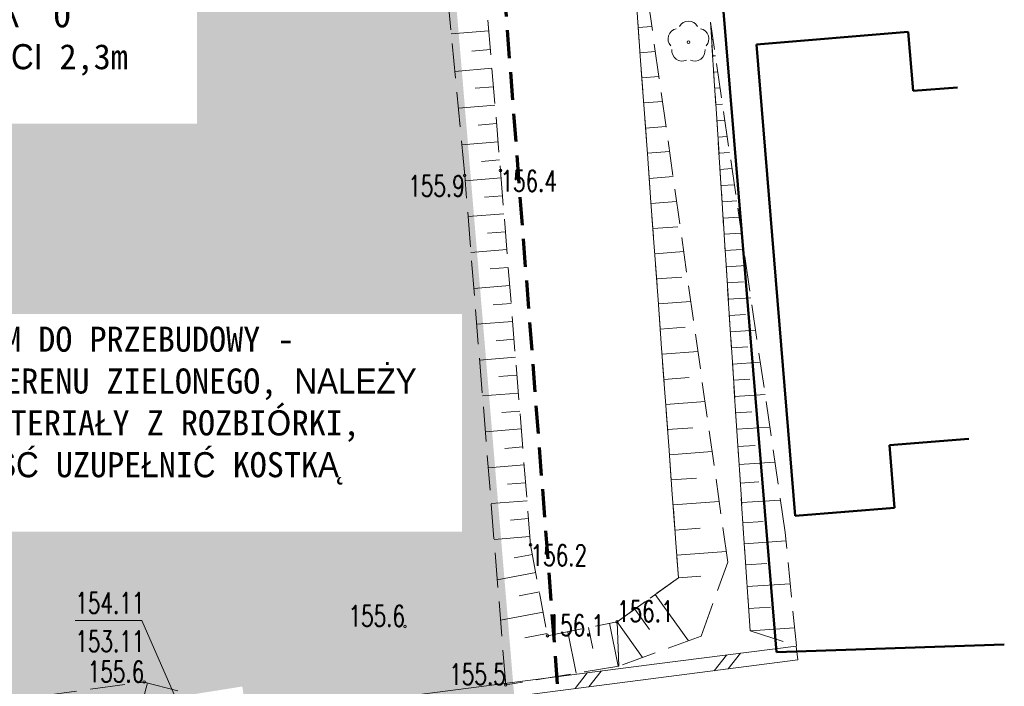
# Model space of a CAD drawing. Header units: feet. Extents: x 7493042 to 7493387, y 5986509 to 5986725.
# Tile 12 of 73: x 7493217 to 7493252, y 5986608 to 5986632. Entities that reach past the tile are written whole.
import ezdxf
from ezdxf import colors
from ezdxf.entities.mleader import LeaderData, LeaderLine
from ezdxf.enums import TextEntityAlignment as Align
from ezdxf.math import Vec2, Vec3

# ---------------------------------------------------------------- set-up
doc = ezdxf.new("R2010")
doc.units = ezdxf.units.FT
doc.header["$MEASUREMENT"] = 0
for name, pattern in [('1', [0]), ('1_1', [0]), ('1_14', [1, -1]), ('1_OTRK', [1.75, 1.25, -0.5]), ('1_OTRKG', [1.75, 1.25, -0.5]), ('2', [1.5, 1, -0.5]), ('2_EGBU_A', [0]), ('GDE', [0]), ('HIDDEN2', [4.7625, 3.175, -1.5875])]:
    doc.linetypes.add(name, pattern=pattern)
doc.layers.get('0').update_dxf_attribs({"color": 250, "linetype": 'CONTINUOUS', "lineweight": 100})
for name, color, linetype, lineweight in [('_k_widok', 7, 'CONTINUOUS', 18), ('_k_zarys', 7, 'HIDDEN2', 20), ('_k_ściany', 7, 'CONTINUOUS', 35), ('DZIALKI_L_1', 2, '1', 50), ('EDZPD_L_0', 7, '1', 18), ('EGBB_L_0', 250, '2_EGBU_A', 50), ('OTD_L_12', 7, 'CONTINUOUS', 18), ('OTR_L_1', 7, '1_OTRK', 18), ('OTR_T_1', 7, 'CONTINUOUS', 18), ('OTZ_T_0', 250, 'CONTINUOUS', 18)]:
    doc.layers.add(name, color=color, linetype=linetype, lineweight=lineweight)
doc.layers.add('SUKR_T_0', color=7, linetype='CONTINUOUS', lineweight=18, true_color=0x803300)
doc.layers.add('ZASIEG_L_0', color=7, linetype='2', lineweight=70, true_color=0x2cd341)
doc.styles.add('GENERATED_STYLE_1', font='MS Gothic.ttf')
doc.styles.get("Standard").update_dxf_attribs({"font": 'Simplex.SHX', "width": 0.75})

# ---------------------------------------------------------------- blocks, each defined once
blk = doc.blocks.new('2_OTRN')
at = {"linetype": 'Continuous'}
blk.add_circle((0, 0), 0.045, dxfattribs=at)
blk = doc.blocks.new('2_OTZL')
at = {"linetype": 'Continuous'}
blk.add_circle((0, 0), 0.045, dxfattribs=at)
for centre, start, end in [((0, 0.375), 30.1401, 149.8599), ((-0.357, 0.116), 102.1445, 221.86), ((0.357, 0.116), 318.14, 77.8555), ((-0.22, -0.303), 174.1482, 293.8542), ((0.22, -0.303), 246.1458, 5.8518)]:
    blk.add_arc(centre, 0.375, start, end, dxfattribs=at)
blk = doc.blocks.new('dz_89')
at = {"layer": '_k_widok', "true_color": 0x727430, "transparency": 33554483}
h = blk.add_hatch(color=67, dxfattribs=at)
h.dxf.hatch_style = 1
edge = h.paths.add_edge_path()
edge.add_line((12.709, 26.381), (7.709, 26.381))
edge.add_line((7.709, 26.381), (7.709, 37.781))
edge.add_line((7.709, 37.781), (6.37, 37.781))
edge.add_line((6.37, 37.781), (5.616, 14.495))
edge.add_line((5.616, 14.495), (18.804, 14.912))
edge.add_line((18.804, 14.912), (15.543, 18.687))
edge.add_arc((24.359, 26.303), 11.65, 180.0006, 220.8202, ccw=False)
edge.add_line((12.709, 26.303), (12.709, 26.381))
h.paths.add_polyline_path([(40.369, 42.128), (6.46, 40.548), (6.37, 37.781), (20.179, 37.781), (20.179, 39.051), (40.389, 39.051)])
h.paths.add_polyline_path([(40.389, 27.151), (32.289, 27.151), (32.289, 24.751), (31.129, 24.751), (31.129, 22.415), (31.249, 22.415), (31.249, 18.795), (31.129, 18.795), (31.129, 17.375), (37.401, 17.375)], flags=16)
edge = h.paths.add_edge_path()
edge.add_line((28.969, 24.751), (18.202, 24.751))
edge.add_arc((24.359, 26.303), 6.35, 194.1472, 220.8203)
edge.add_line((19.554, 22.152), (19.677, 22.009))
edge.add_line((19.677, 22.009), (22.761, 18.727))
edge.add_arc((26.929, 24.475), 7.1, 234.0549, 270)
edge.add_line((26.929, 17.375), (28.969, 17.375))
edge.add_line((28.969, 17.375), (28.969, 18.795))
edge.add_line((28.969, 18.795), (28.849, 18.795))
edge.add_line((28.849, 18.795), (28.849, 22.415))
edge.add_line((28.849, 22.415), (28.969, 22.415))
edge.add_line((28.969, 22.415), (28.969, 24.751))
edge = h.paths.add_edge_path()
edge.add_arc((13.998, 10.761), 6.35, 359.926, 400.8197)
edge.add_line((18.804, 14.912), (5.61, 14.495))
edge.add_line((5.61, 14.495), (5.006, -5.566))
edge.add_line((5.006, -5.566), (4.942, -30.191))
edge.add_line((4.942, -30.191), (-10.953, -30.011))
edge.add_line((-10.953, -30.011), (-7.98, -62.864))
edge.add_line((-7.98, -62.864), (26.627, -58.205))
edge.add_line((26.627, -58.205), (32.591, -54.964))
edge.add_line((32.591, -54.964), (40.396, -43.595))
edge.add_line((40.396, -43.595), (36.092, -43.967))
edge.add_line((36.092, -43.967), (27.134, -44.825))
edge.add_line((27.134, -44.825), (21.407, -45.456))
edge.add_line((21.407, -45.456), (21.762, -48.257))
edge.add_line((21.762, -48.257), (13.384, -49.23))
edge.add_line((13.384, -49.23), (13.211, -47.695))
edge.add_line((13.211, -47.695), (7.145, -48.465))
edge.add_line((7.145, -48.465), (4.159, -45.613))
edge.add_line((4.159, -45.613), (3.796, -42.437))
edge.add_line((3.796, -42.437), (5.607, -40.023))
edge.add_line((5.607, -40.023), (4.509, -31.21))
edge.add_line((4.509, -31.21), (7.406, -30.84))
edge.add_line((7.406, -30.84), (7.354, -25.591))
edge.add_line((7.354, -25.591), (13.524, -24.896))
edge.add_line((13.524, -24.896), (20.147, -24.109))
edge.add_line((20.147, -24.109), (20.309, -19.732))
edge.add_line((20.309, -19.732), (20.348, 10.753))
edge = h.paths.add_edge_path(flags=16)
edge.add_line((13.019, -13.439), (8.44, -13.339))
edge.add_line((8.44, -13.339), (8.266, -8.384))
edge.add_line((8.266, -8.384), (6.892, -8.398))
edge.add_line((6.892, -8.398), (6.955, 13.775))
edge.add_line((6.955, 13.775), (18.002, 13.775))
edge.add_line((18.002, 13.775), (17.98, -3.657))
edge.add_line((17.98, -3.657), (18.836, -3.658))
edge.add_line((18.836, -3.658), (18.835, -5.039))
edge.add_line((18.835, -5.039), (17.978, -5.038))
edge.add_line((17.978, -5.038), (17.974, -8.28))
edge.add_line((17.974, -8.28), (19.777, -8.507))
edge.add_line((19.777, -8.507), (19.728, -11.447))
edge.add_line((19.728, -11.447), (18.066, -11.465))
edge.add_line((18.066, -11.465), (18.025, -13.375))
edge.add_line((18.025, -13.375), (18.318, -13.481))
edge.add_line((18.318, -13.481), (18.314, -14.581))
edge.add_line((18.314, -14.581), (20.316, -14.583))
edge.add_line((20.316, -14.583), (20.313, -16.583))
edge.add_line((20.313, -16.583), (18.311, -16.581))
edge.add_line((18.311, -16.581), (18.302, -17.48))
edge.add_line((18.302, -17.48), (14.302, -17.464))
edge.add_line((14.302, -17.464), (14.318, -13.464))
edge.add_line((14.318, -13.464), (13.019, -13.439))
edge = h.paths.add_edge_path()
edge.add_line((70.705, -22.957), (71.447, -22.857))
edge.add_line((71.447, -22.857), (69.849, 11.458))
edge.add_line((69.849, 11.458), (26.862, 9.456))
edge.add_arc((32.742, 5.475), 7.1, 145.8996, 179.926)
edge.add_line((25.642, 5.484), (25.628, -5.239))
edge.add_line((25.628, -5.239), (25.607, -21.17))
edge.add_line((25.607, -21.17), (27.3, -23.259))
edge.add_line((27.3, -23.259), (27.123, -23.279))
edge.add_line((27.123, -23.279), (27.717, -26.056))
edge.add_line((27.717, -26.056), (29.537, -27.826))
edge.add_line((29.537, -27.826), (29.603, -27.828))
edge.add_line((29.603, -27.828), (36.526, -27.133))
edge.add_line((36.526, -27.133), (36.263, -25.09))
edge.add_line((36.263, -25.09), (36.078, -24.663))
edge.add_line((36.078, -24.663), (35.156, -23.368))
edge.add_line((35.156, -23.368), (35.004, -22.591))
edge.add_line((35.004, -22.591), (39.106, -22.112))
edge.add_line((39.106, -22.112), (39.204, -22.948))
edge.add_line((39.204, -22.948), (38.265, -25.074))
edge.add_line((38.265, -25.074), (38.502, -26.896))
edge.add_line((38.502, -26.896), (39.514, -26.795))
edge.add_line((39.514, -26.795), (41.058, -26.64))
edge.add_line((41.058, -26.64), (43.632, -26.383))
edge.add_line((43.632, -26.383), (44.919, -26.255))
edge.add_line((44.919, -26.255), (47.492, -25.997))
edge.add_line((47.492, -25.997), (49.958, -25.731))
edge.add_line((49.958, -25.731), (52.312, -25.456))
edge.add_line((52.312, -25.456), (58.197, -24.769))
edge.add_line((58.197, -24.769), (59.374, -24.632))
edge.add_line((59.374, -24.632), (60.551, -24.494))
edge.add_line((60.551, -24.494), (60.21, -21.286))
edge.add_line((60.21, -21.286), (62.11, -21.056))
edge.add_line((62.11, -21.056), (62.426, -24.13))
edge.add_line((62.426, -24.13), (64.212, -25.367))
edge.add_line((64.212, -25.367), (70.909, -24.475))
edge.add_line((70.909, -24.475), (70.705, -22.957))
h.paths.add_polyline_path([(43.909, 33.171), (43.409, 33.171)], flags=17)
h.paths.add_polyline_path([(51.809, 33.171), (52.309, 33.171), (52.258, 33.171)], flags=17)
h.paths.add_polyline_path([(51.609, 31.971), (51.109, 31.971)], flags=17)
h.paths.add_polyline_path([(50.409, 31.971), (50.909, 31.971)], flags=17)
h.paths.add_polyline_path([(49.709, 31.971), (50.209, 31.971)], flags=17)
h.paths.add_polyline_path([(49.509, 33.171), (49.009, 34.888)], flags=17)
h.paths.add_polyline_path([(48.309, 31.971), (48.809, 31.971)], flags=17)
h.paths.add_polyline_path([(48.109, 31.971), (47.609, 31.971)], flags=17)
h.paths.add_polyline_path([(47.409, 31.971), (46.909, 31.971)], flags=17)
h.paths.add_polyline_path([(46.209, 33.171), (46.709, 33.171)], flags=17)
h.paths.add_polyline_path([(46.009, 31.971), (45.509, 31.971)], flags=17)
h.paths.add_polyline_path([(45.309, 31.971), (44.809, 31.971)], flags=17)
h.paths.add_polyline_path([(44.609, 31.971), (44.109, 31.971)], flags=17)
h.paths.add_polyline_path([(53.102, 26.899), (52.684, 34.888), (62.67, 35.411), (63.088, 27.421)], flags=16)
edge = h.paths.add_edge_path()
edge.add_line((42.969, 26.899), (42.969, 27.831))
edge.add_line((42.969, 27.831), (40.389, 27.831))
edge.add_line((40.389, 27.831), (40.389, 27.171))
edge.add_line((40.389, 27.171), (37.401, 17.375))
edge.add_line((37.401, 17.375), (37.401, 12.575))
edge.add_line((37.401, 12.575), (32.742, 12.575))
edge.add_arc((32.742, 5.475), 7.1, 90, 145.8996)
edge.add_line((26.862, 9.456), (69.849, 11.458))
edge.add_line((69.849, 11.458), (68.36, 43.432))
edge.add_line((68.36, 43.432), (40.369, 42.128))
edge.add_line((40.369, 42.128), (40.389, 39.051))
edge.add_line((40.389, 39.051), (40.389, 36.791))
edge.add_line((40.389, 36.791), (42.989, 36.791))
edge.add_line((42.989, 36.791), (42.989, 34.888))
edge.add_line((42.989, 34.888), (52.684, 34.888))
edge.add_line((52.684, 34.888), (53.102, 26.899))
edge.add_line((53.102, 26.899), (42.969, 26.899))
at = {"layer": '_k_zarys', "color": 1, "ltscale": 0.7, "const_width": 0.6}
blk.add_lwpolyline([(6.603, 40.543), (6.603, 40.543), (68.502, 43.426), (72.464, -41.627), (50.081, -44.586), (41.261, -42.547), (32.734, -54.97), (26.769, -58.21), (-7.837, -62.869), (-10.81, -30.016), (5.084, -30.196), (5.148, -5.572), (5.752, 14.49), (6.603, 40.543), (6.603, 40.543)], dxfattribs=at)
at = {"layer": '_k_widok'}
ml = blk.add_multileader_mtext('Standard', dxfattribs=at)
ml.set_content('{\\fMS Gothic|b0|i0|c128|p49;BUDYNEK }GOSPODARCZY {\\fMS Gothic|b0|i0|c128|p49;"BLASZAK"} O WYMIARZE  3mx6m I WYSOKOŚCI 2,3m  {\\fMS Gothic|b0|i0|c128|p49;PRZEZNACZONY DO ROZBIÓRKI }', color=256, style='GENERATED_STYLE_1')
ml.set_leader_properties()
ml.build(insert=Vec2(0, 0))
ml.multileader.update_dxf_attribs({"text_right_attachment_type": 6, "dogleg_length": 0.36, "arrow_head_size": 1})
ctx = ml.context
ctx.base_point, ctx.char_height, ctx.arrow_head_size, ctx.landing_gap_size, ctx.plane_origin, ctx.plane_x_axis, ctx.plane_y_axis = Vec3(37.798, 3.94), 0.9, 1, 0.09, Vec3(24.141, -5.754), Vec3(0.999311, -0.037112), Vec3(0.037112, 0.999311)
ctx.right_attachment = 6
notes = []
notes.append((ctx, [(1, (1, 1, 0), (37.438, 3.954), (0.999311, -0.037112), 0.36, [(0, [(25.879, 10.999)], 0, [])])]))
ctx.mtext.insert, ctx.mtext.text_direction, ctx.mtext.rotation, ctx.mtext.width, ctx.mtext.flow_direction = Vec3(37.905, 4.389), Vec3(0.999311, -0.037112), 6.246065, 23.05638, 5
ctx.mtext.has_bg_fill, ctx.mtext.bg_color, ctx.mtext.bg_scale_factor, ctx.mtext.bg_transparency, ctx.mtext.use_window_bg_color = 1, -1073741824, 1.5, 0, 1
ml = blk.add_multileader_mtext('Standard', dxfattribs=at)
ml.set_content('{\\fMS Gothic|b0|i0|c128|p49;SKWER Z MASZTEM DO PRZEBUDOWY - ZMNIEJSZENIE TERENU ZIELONEGO, }NALEŻY {\\fMS Gothic|b0|i0|c128|p49;WYKORZYSTA}Ć {\\fMS Gothic|b0|i0|c128|p49;MATERIA}Ł{\\fMS Gothic|b0|i0|c128|p49;Y Z ROZBIÓRKI, POZOSTA}ŁĄ {\\fMS Gothic|b0|i0|c128|p49;CZ}ĘŚĆ{\\fMS Gothic|b0|i0|c128|p49; UZUPE}Ł{\\fMS Gothic|b0|i0|c128|p49;NI}Ć {\\fMS Gothic|b0|i0|c128|p49;KOSTK}Ą {\\fMS Gothic|b0|i0|c128|p49;BETONOW}Ą', color=256, style='GENERATED_STYLE_1')
ml.set_leader_properties()
ml.build(insert=Vec2(0, 0))
ml.multileader.update_dxf_attribs({"text_right_attachment_type": 6, "dogleg_length": 0.36, "arrow_head_size": 1})
ctx = ml.context
ctx.base_point, ctx.char_height, ctx.arrow_head_size, ctx.landing_gap_size, ctx.plane_origin, ctx.plane_x_axis, ctx.plane_y_axis = Vec3(45.379, -8.045), 0.9, 1, 0.09, Vec3(28.363, -23.093), Vec3(0.999311, -0.037112), Vec3(0.037112, 0.999311)
ctx.right_attachment = 6
notes.append((ctx, [(1, (1, 1, 0), (45.02, -8.031), (0.999311, -0.037112), 0.36, [(0, [(40.287, -28.225)], 0, [])])]))
ctx.mtext.insert, ctx.mtext.text_direction, ctx.mtext.rotation, ctx.mtext.width, ctx.mtext.defined_height, ctx.mtext.flow_direction = Vec3(45.489, -7.528), Vec3(0.999311, -0.037112), 6.246065, 24.53699, 7.418, 5
ctx.mtext.has_bg_fill, ctx.mtext.bg_color, ctx.mtext.bg_scale_factor, ctx.mtext.bg_transparency, ctx.mtext.use_window_bg_color = 1, -1073741824, 1.5, 0, 1
for ctx, leaders in notes:
    for number, flags, end, landing, length, lines in leaders:
        leader = LeaderData()
        leader.index, (leader.has_last_leader_line, leader.has_dogleg_vector, leader.attachment_direction) = number, flags
        leader.last_leader_point, leader.dogleg_vector, leader.dogleg_length = Vec3(end), Vec3(landing), length
        for number, points, colour, breaks in lines:
            line = LeaderLine()
            line.index, line.vertices, line.color, line.breaks = number, Vec3.list(points), colors.encode_raw_color(colour), breaks
            leader.lines.append(line)
        ctx.leaders.append(leader)

msp = doc.modelspace()

# ---------------------------------------------------------------- linework, layer by layer
at = {"layer": 'DZIALKI_L_1', "linetype": '1'}
for p, q in [((7493243.93, 5986609.62), (7493236.514, 5986698.869)), ((7493252.092, 5986609.901), (7493243.93, 5986609.62))]:
    msp.add_line(p, q, dxfattribs=at)
at = {"layer": 'EDZPD_L_0', "linetype": 'GDE', "lineweight": 18}
for p, q in [((7493243.93, 5986609.62), (7493236.514, 5986698.869)), ((7493252.092, 5986609.901), (7493243.93, 5986609.62))]:
    msp.add_line(p, q, dxfattribs=at)
at = {"layer": 'EGBB_L_0', "linetype": '2_EGBU_A'}
for p, q in [((7493248.64, 5986631.86), (7493243.21, 5986631.41)), ((7493248.83, 5986629.75), (7493248.64, 5986631.86)), ((7493243.21, 5986631.41), (7493244.6, 5986614.51)), ((7493250.42, 5986629.863), (7493248.83, 5986629.75)), ((7493247.98, 5986617.04), (7493250.822, 5986617.274)), ((7493248.16, 5986614.79), (7493247.98, 5986617.04)), ((7493244.6, 5986614.51), (7493248.16, 5986614.79))]:
    msp.add_line(p, q, dxfattribs=at)
at = {"layer": 'OTD_L_12'}
for p, q in [((7493239.636, 5986609.198), (7493244.628, 5986609.838)), ((7493244.628, 5986609.838), (7493244.692, 5986609.342)), ((7493241.696, 5986608.958), (7493242.132, 5986609.518)), ((7493242.196, 5986609.022), (7493242.631, 5986609.582)), ((7493234.643, 5986608.558), (7493239.636, 5986609.198)), ((7493239.699, 5986608.702), (7493244.692, 5986609.342)), ((7493234.707, 5986608.062), (7493239.699, 5986608.702)), ((7493236.704, 5986608.318), (7493237.139, 5986608.878)), ((7493237.203, 5986608.382), (7493237.639, 5986608.942)), ((7493229.651, 5986607.918), (7493234.643, 5986608.558))]:
    msp.add_line(p, q, dxfattribs=at)
at = {"layer": 'OTR_L_1', "linetype": '1_OTRKG'}
for p, q in [((7493233, 5986639.26), (7493234.03, 5986626.89)), ((7493240.41, 5986612.29), (7493238.44, 5986639.21)), ((7493242.48, 5986617.91), (7493241.56, 5986632.21)), ((7493234.03, 5986626.89), (7493235.11, 5986613.47)), ((7493242.98, 5986610.39), (7493242.48, 5986617.91)), ((7493235.11, 5986613.47), (7493235.72, 5986610.21)), ((7493238.21, 5986610.71), (7493240.41, 5986612.29)), ((7493235.72, 5986610.21), (7493238.21, 5986610.71)), ((7493210.66, 5986607.12), (7493221.26, 5986608.55)), ((7493221.26, 5986608.55), (7493223.03, 5986608.09))]:
    msp.add_line(p, q, dxfattribs=at)
at = {"layer": 'OTR_L_1', "linetype": '1_OTRK'}
for p, q in [((7493242.18, 5986612.85), (7493238.44, 5986639.21)), ((7493238.44, 5986639.21), (7493240.41, 5986612.29)), ((7493232.75, 5986626.71), (7493231.68, 5986638)), ((7493244.24, 5986613.91), (7493241.56, 5986632.21)), ((7493241.56, 5986632.21), (7493242.48, 5986617.91)), ((7493234.22, 5986608.45), (7493232.75, 5986626.71)), ((7493242.48, 5986617.91), (7493242.98, 5986610.39)), ((7493244.64, 5986609.85), (7493244.24, 5986613.91)), ((7493241.22, 5986610.19), (7493242.18, 5986612.85)), ((7493240.41, 5986612.29), (7493238.21, 5986610.71)), ((7493238.21, 5986610.71), (7493238.27, 5986609.12)), ((7493238.21, 5986610.71), (7493238.27, 5986609.12)), ((7493241.22, 5986610.19), (7493238.27, 5986609.12)), ((7493242.98, 5986610.39), (7493244.64, 5986609.85)), ((7493238.27, 5986609.12), (7493234.22, 5986608.45))]:
    msp.add_line(p, q, dxfattribs=at)
at = {"layer": 'OTR_L_1', "linetype": '1_1'}
for p, q in [((7493238.967, 5986632.011), (7493239.456, 5986632.047)), ((7493241.563, 5986632.161), (7493241.567, 5986632.161)), ((7493233.613, 5986631.895), (7493232.269, 5986631.783)), ((7493241.601, 5986631.58), (7493241.652, 5986631.583)), ((7493233.669, 5986631.223), (7493233.001, 5986631.167)), ((7493239.033, 5986631.11), (7493239.583, 5986631.151)), ((7493241.638, 5986630.998), (7493241.737, 5986631.004)), ((7493233.725, 5986630.555), (7493232.396, 5986630.444)), ((7493239.099, 5986630.21), (7493239.711, 5986630.254)), ((7493241.675, 5986630.417), (7493241.821, 5986630.426)), ((7493233.78, 5986629.89), (7493233.12, 5986629.835)), ((7493241.713, 5986629.835), (7493241.906, 5986629.847)), ((7493233.835, 5986629.23), (7493232.522, 5986629.12)), ((7493239.165, 5986629.309), (7493239.838, 5986629.358)), ((7493241.75, 5986629.253), (7493241.991, 5986629.269)), ((7493233.89, 5986628.573), (7493233.237, 5986628.519)), ((7493239.23, 5986628.408), (7493239.965, 5986628.462)), ((7493241.788, 5986628.672), (7493242.075, 5986628.69)), ((7493241.825, 5986628.09), (7493242.16, 5986628.112)), ((7493233.944, 5986627.92), (7493232.646, 5986627.812)), ((7493239.296, 5986627.508), (7493240.092, 5986627.566)), ((7493241.862, 5986627.509), (7493242.245, 5986627.533)), ((7493233.998, 5986627.271), (7493233.353, 5986627.217)), ((7493239.362, 5986626.607), (7493240.219, 5986626.67)), ((7493241.9, 5986626.927), (7493242.33, 5986626.955)), ((7493234.051, 5986626.625), (7493232.765, 5986626.521)), ((7493241.937, 5986626.346), (7493242.414, 5986626.376)), ((7493234.103, 5986625.982), (7493233.46, 5986625.93)), ((7493239.428, 5986625.706), (7493240.346, 5986625.774)), ((7493241.975, 5986625.764), (7493242.499, 5986625.798)), ((7493234.155, 5986625.339), (7493232.869, 5986625.235)), ((7493242.012, 5986625.182), (7493242.584, 5986625.219)), ((7493234.207, 5986624.696), (7493233.564, 5986624.644)), ((7493239.494, 5986624.806), (7493240.395, 5986624.872)), ((7493242.05, 5986624.601), (7493242.669, 5986624.641)), ((7493234.258, 5986624.053), (7493232.972, 5986623.949)), ((7493239.56, 5986623.905), (7493240.601, 5986623.981)), ((7493242.087, 5986624.019), (7493242.669, 5986624.057)), ((7493242.124, 5986623.438), (7493242.838, 5986623.484)), ((7493234.31, 5986623.41), (7493233.667, 5986623.358)), ((7493239.626, 5986623.004), (7493240.527, 5986623.07)), ((7493242.162, 5986622.856), (7493242.743, 5986622.893)), ((7493234.362, 5986622.767), (7493233.076, 5986622.663)), ((7493234.414, 5986622.124), (7493233.771, 5986622.072)), ((7493239.692, 5986622.104), (7493240.855, 5986622.189)), ((7493242.199, 5986622.274), (7493243.007, 5986622.326)), ((7493242.237, 5986621.693), (7493242.818, 5986621.73)), ((7493234.465, 5986621.481), (7493233.179, 5986621.377)), ((7493239.758, 5986621.203), (7493240.658, 5986621.269)), ((7493242.274, 5986621.111), (7493243.177, 5986621.169)), ((7493234.517, 5986620.838), (7493233.874, 5986620.786)), ((7493239.824, 5986620.302), (7493241.109, 5986620.396)), ((7493242.311, 5986620.53), (7493242.893, 5986620.567)), ((7493234.569, 5986620.195), (7493233.283, 5986620.091)), ((7493242.349, 5986619.948), (7493243.346, 5986620.012)), ((7493234.621, 5986619.552), (7493233.978, 5986619.5)), ((7493239.89, 5986619.402), (7493240.79, 5986619.468)), ((7493242.386, 5986619.367), (7493242.968, 5986619.404)), ((7493234.672, 5986618.909), (7493233.386, 5986618.805)), ((7493239.955, 5986618.501), (7493241.364, 5986618.604)), ((7493242.424, 5986618.785), (7493243.516, 5986618.855)), ((7493234.724, 5986618.266), (7493234.081, 5986618.214)), ((7493242.461, 5986618.203), (7493243.043, 5986618.241)), ((7493234.776, 5986617.623), (7493233.49, 5986617.519)), ((7493240.021, 5986617.6), (7493240.922, 5986617.666)), ((7493242.5, 5986617.61), (7493243.687, 5986617.689)), ((7493234.828, 5986616.98), (7493234.185, 5986616.928)), ((7493240.087, 5986616.7), (7493241.618, 5986616.812)), ((7493242.541, 5986616.992), (7493243.159, 5986617.033)), ((7493242.584, 5986616.349), (7493243.87, 5986616.435)), ((7493234.879, 5986616.337), (7493233.593, 5986616.233)), ((7493240.153, 5986615.799), (7493241.054, 5986615.865)), ((7493242.628, 5986615.679), (7493243.298, 5986615.724)), ((7493234.931, 5986615.694), (7493234.288, 5986615.642)), ((7493234.983, 5986615.051), (7493233.697, 5986614.947)), ((7493240.219, 5986614.898), (7493241.872, 5986615.019)), ((7493242.675, 5986614.982), (7493244.069, 5986615.075)), ((7493235.035, 5986614.408), (7493234.392, 5986614.356)), ((7493240.285, 5986613.998), (7493241.186, 5986614.064)), ((7493242.723, 5986614.256), (7493243.449, 5986614.304)), ((7493235.086, 5986613.765), (7493233.8, 5986613.662)), ((7493242.773, 5986613.507), (7493244.27, 5986613.607)), ((7493235.174, 5986613.127), (7493234.519, 5986613.004)), ((7493240.351, 5986613.097), (7493242.127, 5986613.227)), ((7493242.823, 5986612.747), (7493243.584, 5986612.797)), ((7493235.297, 5986612.472), (7493233.917, 5986612.213)), ((7493240.41, 5986612.291), (7493241.215, 5986612.35)), ((7493242.875, 5986611.974), (7493244.421, 5986612.076)), ((7493235.426, 5986611.782), (7493234.7, 5986611.646)), ((7493239.579, 5986611.693), (7493240.774, 5986610.028)), ((7493238.849, 5986611.169), (7493239.373, 5986610.44)), ((7493242.927, 5986611.188), (7493243.712, 5986611.24)), ((7493235.562, 5986611.056), (7493234.033, 5986610.77)), ((7493237.185, 5986610.504), (7493237.337, 5986609.748)), ((7493237.942, 5986610.656), (7493238.251, 5986609.117)), ((7493238.21, 5986610.71), (7493239.128, 5986609.431)), ((7493242.98, 5986610.39), (7493244.576, 5986610.496)), ((7493235.705, 5986610.291), (7493234.9, 5986610.141)), ((7493236.441, 5986610.355), (7493236.74, 5986608.867)), ((7493221.375, 5986608.52), (7493221.223, 5986607.934))]:
    msp.add_line(p, q, dxfattribs=at)
at = {"layer": 'OTR_L_1', "linetype": '1_14'}
msp.add_line((7493238.21, 5986610.71), (7493238.27, 5986609.12), dxfattribs=at)
at = {"layer": 'SUKR_T_0', "linetype": 'Continuous', "lineweight": 0}
for p in [(7493218.791, 5986610.76), (7493224.19, 5986603.87)]:
    msp.add_line(p, (7493221.18, 5986610.76), dxfattribs=at)
at = {"layer": 'ZASIEG_L_0', "linetype": '2'}
msp.add_line((7493238.489, 5986577.075), (7493230.511, 5986681.114), dxfattribs=at)

# ---------------------------------------------------------------- block references
at = {"layer": 'OTR_T_1'}
for p in [(7493232.75, 5986626.71), (7493234.03, 5986626.89), (7493235.11, 5986613.47), (7493230.61, 5986610.54), (7493238.21, 5986610.71), (7493235.72, 5986610.21), (7493221.26, 5986608.55), (7493234.22, 5986608.45)]:
    msp.add_blockref('2_OTRN', p, dxfattribs=at)
at = {"layer": 'OTZ_T_0'}
msp.add_blockref('2_OTZL', (7493240.77, 5986631.49), dxfattribs=at)

# ---------------------------------------------------------------- texts
at = {"layer": 'OTR_T_1', "lineweight": 9, "width": 0.7}
msp.add_text('155.9', height=0.75, dxfattribs=at).set_placement((7493232.75, 5986626.71), align=Align.TOP_RIGHT)
for s, p in [('156.4', (7493234.03, 5986626.89)), ('156.2', (7493235.11, 5986613.47))]:
    msp.add_text(s, height=0.75, dxfattribs=at).set_placement(p, align=Align.TOP_LEFT)
for s, p in [('155.6', (7493230.61, 5986610.54)), ('155.6', (7493221.26, 5986608.55)), ('155.5', (7493234.22, 5986608.45))]:
    msp.add_text(s, height=0.75, dxfattribs=at).set_placement(p, align=Align.RIGHT)
for p in [(7493238.21, 5986610.71), (7493235.72, 5986610.21)]:
    msp.add_text('156.1', height=0.75, dxfattribs=at).set_placement(p)
at = {"layer": 'SUKR_T_0', "lineweight": 9, "width": 0.7}
for s, p in [('154.11', (7493218.791, 5986611.76)), ('153.11', (7493218.791, 5986610.385))]:
    msp.add_text(s, height=0.75, dxfattribs=at).set_placement(p, align=Align.TOP_LEFT)

# ---------------------------------------------------------------- next in the draw order: block references
at = {"layer": '_k_ściany', "rotation": 2.126854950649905}
msp.add_blockref('dz_89', (7493161.929, 5986627.127), dxfattribs=at)

doc.saveas('drawing.dxf')
